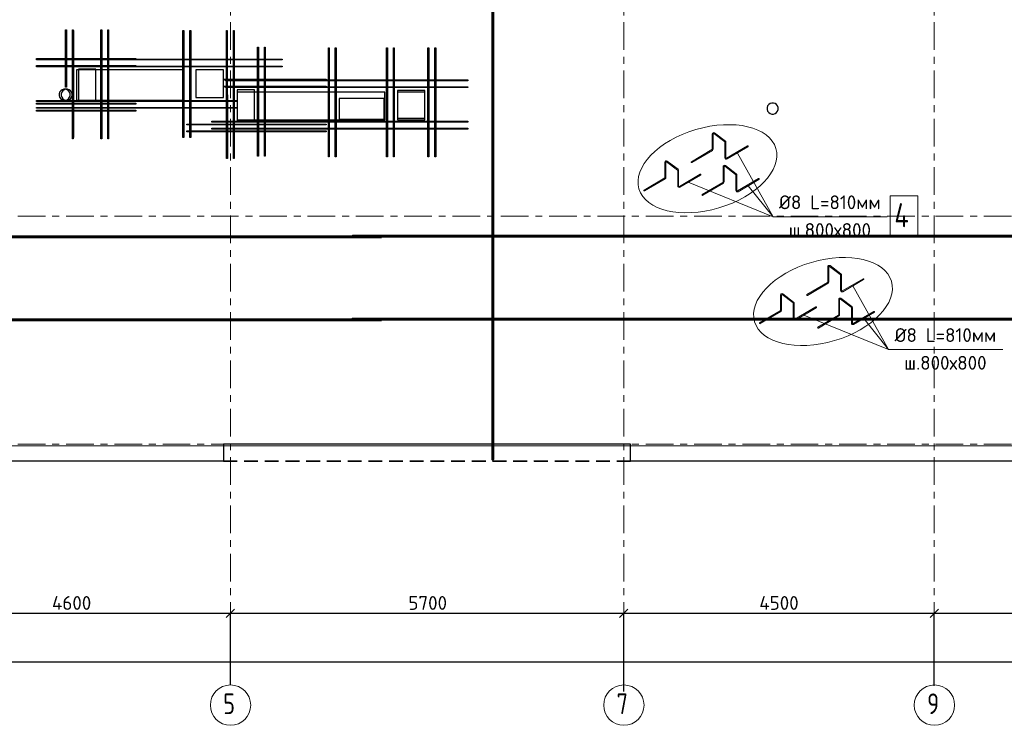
# Model space of a CAD drawing. Header units: metres. Extents: x -38 to 100, y -15 to 21.
# Tile 5 of 90: x 11 to 25, y -4 to 6. Entities that reach past the tile are written whole.
import ezdxf

# ---------------------------------------------------------------- set-up
doc = ezdxf.new("R2010")
doc.units = ezdxf.units.M
doc.header["$PDMODE"] = 65
for name, pattern in [('______11', [0.5, 0.4, -0.05, 0, -0.05]), ('______2', [0.27, 0.2, -0.07]), ('______3', [0.5, 0.4, -0.1]), ('______5', [1.1, 0.8, -0.1, 0.1, -0.1])]:
    doc.linetypes.add(name, pattern=pattern)
for name, color, linetype, lineweight in [('XR$2$Осевая линия (1)', 7, '______5', 13), ('XR$2$Размерная линия (1)', 7, 'Continuous', 13), ('XR$3$Арм. стержнями верхней зоны', 180, 'Continuous', 35), ('XR$3$Арм. стержнями нижней зоны', 180, 'Continuous', 35), ('XR$3$Арм.стержн. Доп. арматура', 180, 'Continuous', 35), ('XR$3$Балка (1)', 7, '______3', 13), ('XR$3$ВК__отв в полу 1-2 эт', 220, 'Continuous', 25), ('XR$3$Перекрытие (1)', 7, 'Continuous', 35), ('XR$3$Текст_ примечание', 7, 'Continuous', 13), ('XR$5$Арм. стержнями верхней зоны', 180, 'Continuous', 35), ('XR$5$Арм.стержн. Доп. арматура', 180, 'Continuous', 35), ('XR$5$Балка (1)', 7, '______3', 13), ('XR$5$Общий слой (1)_1', 7, 'Continuous', 13), ('XR$5$Перекрытие (1)', 7, 'Continuous', 35), ('XR$5$Текст_ примечание', 7, 'Continuous', 13)]:
    doc.layers.add(name, color=color, linetype=linetype, lineweight=lineweight)
doc.styles.add('ISOCPEUR', font='txt')
doc.dimstyles.new('DIMSTYLE_3', dxfattribs={"dimtxt": 0.2, "dimasz": 0.2, "dimexe": 0, "dimexo": 0, "dimgap": 0.1, "dimtad": 2, "dimdec": 0, "dimlfac": 1000, "dimrnd": 5, "dimzin": 12, "dimdsep": 46, "dimtxsty": 'ISOCPEUR', "dimblk1": 'ALL_ML_STRICH', "dimblk2": 'ALL_ML_STRICH', "dimsah": 1, "dimcen": 0, "dimclrd": 7, "dimclre": 256, "dimclrt": 7, "dimadec": 0, "dimazin": 0, "dimtfac": 1, "dimtdec": 0, "dimtix": 1, "dimtmove": 2, "dimatfit": 3, "dimfxl": 0, "dimtzin": 0, "dimlwd": 0, "dimlwe": -3, "dimarcsym": 0})

# ---------------------------------------------------------------- blocks, each defined once
blk = doc.blocks.new('ALL_ML_STRICH')
at = {"color": 0, "linetype": 'ByBlock', "lineweight": -2}
for p, q in [((-1, 0), (0.5, 0)), ((-0.3, -0.3), (0.3, 0.3)), ((0, -0.5), (0, 0.5))]:
    blk.add_line(p, q, dxfattribs=at)
blk = doc.blocks.new('*D12')
at = {"layer": 'DEFPOINTS', "color": 7, "linetype": 'Continuous', "lineweight": 13, "transparency": 33554687}
for p in [(0.5, -3.103), (0.5, -3.156), (61.6, -3.14)]:
    blk.add_point(p, dxfattribs=at)
at = {"layer": 'XR$2$Размерная линия (1)', "color": 9, "linetype": 'Continuous', "lineweight": -2, "true_color": 0xc7c7c7, "transparency": 33554687}
for p, q in [((0.5, -3.123), (0.5, -3.156)), ((61.6, -3.156), (61.6, -3.156))]:
    blk.add_line(p, q, dxfattribs=at)
at = {"layer": 'XR$2$Размерная линия (1)', "color": 7, "linetype": 'Continuous', "lineweight": -2, "transparency": 33554687}
blk.add_line((0.5, -3.156), (61.6, -3.156), dxfattribs=at)
at = {"layer": 'XR$2$Размерная линия (1)', "color": 7, "linetype": 'Continuous', "lineweight": 13, "transparency": 33554687, "xscale": 0.2, "yscale": 0.2, "zscale": 0.2, "rotation": 180}
blk.add_blockref('ALL_ML_STRICH', (0.5, -3.156), dxfattribs=at)
at = {"layer": 'XR$2$Размерная линия (1)', "color": 7, "linetype": 'Continuous', "lineweight": 13, "transparency": 33554687, "xscale": 0.2, "yscale": 0.2, "zscale": 0.2}
blk.add_blockref('ALL_ML_STRICH', (61.6, -3.156), dxfattribs=at)
at = {"layer": 'XR$2$Размерная линия (1)', "color": 7, "linetype": 'Continuous', "lineweight": 13, "transparency": 33554687, "insert": (31.1, -3.006), "char_height": 0.2, "width": 1, "attachment_point": 5, "style": 'ISOCPEUR'}
blk.add_mtext('\\A1;{61100}', dxfattribs=at)
blk = doc.blocks.new('*D15')
at = {"layer": 'DEFPOINTS', "color": 7, "linetype": 'Continuous', "lineweight": 13, "transparency": 33554687}
for p in [(9.15, -2.452), (9.15, -3.513), (13.75, -3.513)]:
    blk.add_point(p, dxfattribs=at)
at = {"layer": 'XR$2$Размерная линия (1)', "color": 9, "linetype": 'Continuous', "lineweight": -2, "true_color": 0xc7c7c7, "transparency": 33554687}
for p, q in [((9.15, -3.493), (9.15, -2.452)), ((13.75, -3.493), (13.75, -2.452))]:
    blk.add_line(p, q, dxfattribs=at)
at = {"layer": 'XR$2$Размерная линия (1)', "color": 7, "linetype": 'Continuous', "lineweight": -2, "transparency": 33554687}
blk.add_line((9.15, -2.452), (13.75, -2.452), dxfattribs=at)
at = {"layer": 'XR$2$Размерная линия (1)', "color": 7, "linetype": 'Continuous', "lineweight": 13, "transparency": 33554687, "xscale": 0.2, "yscale": 0.2, "zscale": 0.2, "rotation": 180}
blk.add_blockref('ALL_ML_STRICH', (9.15, -2.452), dxfattribs=at)
at = {"layer": 'XR$2$Размерная линия (1)', "color": 7, "linetype": 'Continuous', "lineweight": 13, "transparency": 33554687, "xscale": 0.2, "yscale": 0.2, "zscale": 0.2}
blk.add_blockref('ALL_ML_STRICH', (13.75, -2.452), dxfattribs=at)
at = {"layer": 'XR$2$Размерная линия (1)', "color": 7, "linetype": 'Continuous', "lineweight": 13, "transparency": 33554687, "insert": (11.45, -2.302), "char_height": 0.2, "width": 0.8, "attachment_point": 5, "style": 'ISOCPEUR'}
blk.add_mtext('\\A1;{4600}', dxfattribs=at)
blk = doc.blocks.new('*D16')
at = {"layer": 'DEFPOINTS', "color": 7, "linetype": 'Continuous', "lineweight": 13, "transparency": 33554687}
for p in [(13.75, -2.452), (13.75, -3.513), (19.45, -3.607)]:
    blk.add_point(p, dxfattribs=at)
at = {"layer": 'XR$2$Размерная линия (1)', "color": 9, "linetype": 'Continuous', "lineweight": -2, "true_color": 0xc7c7c7, "transparency": 33554687}
for p, q in [((13.75, -3.493), (13.75, -2.452)), ((19.45, -3.587), (19.45, -2.452))]:
    blk.add_line(p, q, dxfattribs=at)
at = {"layer": 'XR$2$Размерная линия (1)', "color": 7, "linetype": 'Continuous', "lineweight": -2, "transparency": 33554687}
blk.add_line((13.75, -2.452), (19.45, -2.452), dxfattribs=at)
at = {"layer": 'XR$2$Размерная линия (1)', "color": 7, "linetype": 'Continuous', "lineweight": 13, "transparency": 33554687, "xscale": 0.2, "yscale": 0.2, "zscale": 0.2, "rotation": 180}
blk.add_blockref('ALL_ML_STRICH', (13.75, -2.452), dxfattribs=at)
at = {"layer": 'XR$2$Размерная линия (1)', "color": 7, "linetype": 'Continuous', "lineweight": 13, "transparency": 33554687, "xscale": 0.2, "yscale": 0.2, "zscale": 0.2}
blk.add_blockref('ALL_ML_STRICH', (19.45, -2.452), dxfattribs=at)
at = {"layer": 'XR$2$Размерная линия (1)', "color": 7, "linetype": 'Continuous', "lineweight": 13, "transparency": 33554687, "insert": (16.61, -2.302), "char_height": 0.2, "width": 0.8, "attachment_point": 5, "style": 'ISOCPEUR'}
blk.add_mtext('\\A1;{5700}', dxfattribs=at)
blk = doc.blocks.new('*D17')
at = {"layer": 'DEFPOINTS', "color": 7, "linetype": 'Continuous', "lineweight": 13, "transparency": 33554687}
for p in [(19.45, -2.452), (23.95, -3.521), (19.45, -3.607)]:
    blk.add_point(p, dxfattribs=at)
at = {"layer": 'XR$2$Размерная линия (1)', "color": 9, "linetype": 'Continuous', "lineweight": -2, "true_color": 0xc7c7c7, "transparency": 33554687}
for p, q in [((19.45, -3.587), (19.45, -2.452)), ((23.95, -3.501), (23.95, -2.452))]:
    blk.add_line(p, q, dxfattribs=at)
at = {"layer": 'XR$2$Размерная линия (1)', "color": 7, "linetype": 'Continuous', "lineweight": -2, "transparency": 33554687}
blk.add_line((19.45, -2.452), (23.95, -2.452), dxfattribs=at)
at = {"layer": 'XR$2$Размерная линия (1)', "color": 7, "linetype": 'Continuous', "lineweight": 13, "transparency": 33554687, "xscale": 0.2, "yscale": 0.2, "zscale": 0.2, "rotation": 180}
blk.add_blockref('ALL_ML_STRICH', (19.45, -2.452), dxfattribs=at)
at = {"layer": 'XR$2$Размерная линия (1)', "color": 7, "linetype": 'Continuous', "lineweight": 13, "transparency": 33554687, "xscale": 0.2, "yscale": 0.2, "zscale": 0.2}
blk.add_blockref('ALL_ML_STRICH', (23.95, -2.452), dxfattribs=at)
at = {"layer": 'XR$2$Размерная линия (1)', "color": 7, "linetype": 'Continuous', "lineweight": 13, "transparency": 33554687, "insert": (21.7, -2.302), "char_height": 0.2, "width": 0.8, "attachment_point": 5, "style": 'ISOCPEUR'}
blk.add_mtext('\\A1;{4500}', dxfattribs=at)
blk = doc.blocks.new('*D18')
at = {"layer": 'DEFPOINTS', "color": 7, "linetype": 'Continuous', "lineweight": 13, "transparency": 33554687}
for p in [(23.95, -2.452), (23.95, -3.521), (28.45, -3.623)]:
    blk.add_point(p, dxfattribs=at)
at = {"layer": 'XR$2$Размерная линия (1)', "color": 9, "linetype": 'Continuous', "lineweight": -2, "true_color": 0xc7c7c7, "transparency": 33554687}
for p, q in [((23.95, -3.501), (23.95, -2.452)), ((28.45, -3.603), (28.45, -2.452))]:
    blk.add_line(p, q, dxfattribs=at)
at = {"layer": 'XR$2$Размерная линия (1)', "color": 7, "linetype": 'Continuous', "lineweight": -2, "transparency": 33554687}
blk.add_line((23.95, -2.452), (28.45, -2.452), dxfattribs=at)
at = {"layer": 'XR$2$Размерная линия (1)', "color": 7, "linetype": 'Continuous', "lineweight": 13, "transparency": 33554687, "xscale": 0.2, "yscale": 0.2, "zscale": 0.2, "rotation": 180}
blk.add_blockref('ALL_ML_STRICH', (23.95, -2.452), dxfattribs=at)
at = {"layer": 'XR$2$Размерная линия (1)', "color": 7, "linetype": 'Continuous', "lineweight": 13, "transparency": 33554687, "xscale": 0.2, "yscale": 0.2, "zscale": 0.2}
blk.add_blockref('ALL_ML_STRICH', (28.45, -2.452), dxfattribs=at)
at = {"layer": 'XR$2$Размерная линия (1)', "color": 7, "linetype": 'Continuous', "lineweight": 13, "transparency": 33554687, "insert": (26.2, -2.302), "char_height": 0.2, "width": 0.8, "attachment_point": 5, "style": 'ISOCPEUR'}
blk.add_mtext('\\A1;{4500}', dxfattribs=at)

msp = doc.modelspace()

# ---------------------------------------------------------------- linework, layer by layer
at = {"layer": 'XR$2$Осевая линия (1)', "color": 253, "linetype": '______11', "lineweight": 13, "true_color": 0xa0a0a0, "transparency": 33554687}
for p, q in [((13.75, -3.39), (13.75, 8.13)), ((19.45, -3.39), (19.45, 8.13)), ((23.95, -3.39), (23.95, 8.13)), ((-2.63, 3.3), (62.6, 3.3)), ((-2.63, 0), (62.6, 0))]:
    msp.add_line(p, q, dxfattribs=at)
at = {"layer": 'XR$2$Осевая линия (1)', "color": 7, "linetype": 'Continuous', "lineweight": 13, "transparency": 33554687}
for centre in [(13.7524, -3.7819), (19.4524, -3.7819), (23.9524, -3.7819)]:
    msp.add_circle(centre, 0.2924, dxfattribs=at)
at = {"layer": 'XR$3$Арм. стержнями верхней зоны', "color": 4, "linetype": 'Continuous', "lineweight": 50, "transparency": 33554687}
for points in [[(15.94, 2.9951), (4.24, 2.9951), (4.24, 3.0051), (15.94, 3.0051), (15.94, 2.9951)], [(27.22, 3.0051), (15.52, 3.0051), (15.52, 3.0151), (27.22, 3.0151), (27.22, 3.0051)]]:
    msp.add_lwpolyline(points, dxfattribs=at)
at = {"layer": 'XR$3$Арм. стержнями нижней зоны', "color": 4, "linetype": 'Continuous', "lineweight": 50, "transparency": 33554687}
msp.add_lwpolyline([(17.5575, 11.4452), (17.5575, -0.225), (17.5475, -0.225), (17.5475, 11.4452), (17.5575, 11.4452)], dxfattribs=at)
at = {"layer": 'XR$3$Арм.стержн. Доп. арматура', "color": 34, "linetype": 'Continuous', "lineweight": 25, "transparency": 33554687}
for points in [[(11.3624, 5.1702), (11.3624, 6.0002), (11.3744, 6.0002), (11.3744, 5.1702), (11.3624, 5.1702)], [(11.3624, 5.1702), (11.3624, 6.0002), (11.3744, 6.0002), (11.3744, 5.1702), (11.3624, 5.1702)], [(11.4624, 4.4202), (11.4624, 6.0002), (11.4744, 6.0002), (11.4744, 4.4202), (11.4624, 4.4202)], [(11.4624, 4.4202), (11.4624, 6.0002), (11.4744, 6.0002), (11.4744, 4.4202), (11.4624, 4.4202)], [(11.8746, 4.4202), (11.8746, 6.0002), (11.8866, 6.0002), (11.8866, 4.4202), (11.8746, 4.4202)], [(11.8746, 4.4202), (11.8746, 6.0002), (11.8866, 6.0002), (11.8866, 4.4202), (11.8746, 4.4202)], [(11.9746, 4.4202), (11.9746, 6.0002), (11.9866, 6.0002), (11.9866, 4.4202), (11.9746, 4.4202)], [(11.9746, 4.4202), (11.9746, 6.0002), (11.9866, 6.0002), (11.9866, 4.4202), (11.9746, 4.4202)], [(13.063, 4.4398), (13.063, 5.9898), (13.075, 5.9898), (13.075, 4.4398), (13.063, 4.4398)], [(13.063, 4.4398), (13.063, 5.9898), (13.075, 5.9898), (13.075, 4.4398), (13.063, 4.4398)], [(13.163, 4.4398), (13.163, 5.9898), (13.175, 5.9898), (13.175, 4.4398), (13.163, 4.4398)], [(13.163, 4.4398), (13.163, 5.9898), (13.175, 5.9898), (13.175, 4.4398), (13.163, 4.4398)], [(13.6944, 4.1367), (13.6938, 5.9898), (13.7058, 5.9898), (13.7064, 4.1367), (13.6944, 4.1367)], [(13.6944, 4.1367), (13.6938, 5.9898), (13.7058, 5.9898), (13.7064, 4.1367), (13.6944, 4.1367)], [(13.7944, 4.1367), (13.7938, 5.9899), (13.8058, 5.9899), (13.8064, 4.1367), (13.7944, 4.1367)], [(13.7944, 4.1367), (13.7938, 5.9899), (13.8058, 5.9899), (13.8064, 4.1367), (13.7944, 4.1367)], [(14.1439, 4.1703), (14.1439, 5.7503), (14.1559, 5.7503), (14.1559, 4.1703), (14.1439, 4.1703)], [(14.1439, 4.1703), (14.1439, 5.7503), (14.1559, 5.7503), (14.1559, 4.1703), (14.1439, 4.1703)], [(14.2439, 4.1703), (14.2439, 5.7503), (14.2559, 5.7503), (14.2559, 4.1703), (14.2439, 4.1703)], [(14.2439, 4.1703), (14.2439, 5.7503), (14.2559, 5.7503), (14.2559, 4.1703), (14.2439, 4.1703)], [(15.1711, 4.1602), (15.1711, 5.7402), (15.1831, 5.7402), (15.1831, 4.1602), (15.1711, 4.1602)], [(15.1711, 4.1602), (15.1711, 5.7402), (15.1831, 5.7402), (15.1831, 4.1602), (15.1711, 4.1602)], [(15.2711, 4.1602), (15.2711, 5.7402), (15.2831, 5.7402), (15.2831, 4.1602), (15.2711, 4.1602)], [(15.2711, 4.1602), (15.2711, 5.7402), (15.2831, 5.7402), (15.2831, 4.1602), (15.2711, 4.1602)], [(16.014, 4.1602), (16.014, 5.7402), (16.026, 5.7402), (16.026, 4.1602), (16.014, 4.1602)], [(16.014, 4.1602), (16.014, 5.7402), (16.026, 5.7402), (16.026, 4.1602), (16.014, 4.1602)], [(16.114, 4.1602), (16.114, 5.7402), (16.126, 5.7402), (16.126, 4.1602), (16.114, 4.1602)], [(16.114, 4.1602), (16.114, 5.7402), (16.126, 5.7402), (16.126, 4.1602), (16.114, 4.1602)], [(16.614, 4.1602), (16.614, 5.7402), (16.626, 5.7402), (16.626, 4.1602), (16.614, 4.1602)], [(16.614, 4.1602), (16.614, 5.7402), (16.626, 5.7402), (16.626, 4.1602), (16.614, 4.1602)], [(16.714, 4.1602), (16.714, 5.7402), (16.726, 5.7402), (16.726, 4.1602), (16.714, 4.1602)], [(16.714, 4.1602), (16.714, 5.7402), (16.726, 5.7402), (16.726, 4.1602), (16.714, 4.1602)], [(10.9401, 5.5865), (12.3795, 5.5865), (12.3795, 5.5745), (10.9401, 5.5745), (10.9401, 5.5865)], [(10.9401, 5.5865), (12.3795, 5.5865), (12.3795, 5.5745), (10.9401, 5.5745), (10.9401, 5.5865)], [(12.6407, 5.5762), (14.5001, 5.5762), (14.5001, 5.5642), (12.6407, 5.5642), (12.6407, 5.5762)], [(12.6407, 5.5762), (14.5001, 5.5762), (14.5001, 5.5642), (12.6407, 5.5642), (12.6407, 5.5762)], [(10.9401, 5.4865), (12.3795, 5.4865), (12.3795, 5.4745), (10.9401, 5.4745), (10.9401, 5.4865)], [(10.9401, 5.4865), (12.3795, 5.4865), (12.3795, 5.4745), (10.9401, 5.4745), (10.9401, 5.4865)], [(12.6407, 5.4762), (14.5001, 5.4762), (14.5001, 5.4642), (12.6407, 5.4642), (12.6407, 5.4762)], [(12.6407, 5.4762), (14.5001, 5.4762), (14.5001, 5.4642), (12.6407, 5.4642), (12.6407, 5.4762)], [(13.6583, 5.2862), (15.14, 5.2862), (15.14, 5.2742), (13.6583, 5.2742), (13.6583, 5.2862)], [(13.6583, 5.2862), (15.14, 5.2862), (15.14, 5.2742), (13.6583, 5.2742), (13.6583, 5.2862)], [(13.6583, 5.1862), (15.14, 5.1862), (15.14, 5.1742), (13.6583, 5.1742), (13.6583, 5.1862)], [(13.6583, 5.1862), (15.14, 5.1862), (15.14, 5.1742), (13.6583, 5.1742), (13.6583, 5.1862)], [(14.747, 5.2761), (17.19, 5.2761), (17.19, 5.2641), (14.747, 5.2641), (14.747, 5.2761)], [(14.747, 5.2761), (17.19, 5.2761), (17.19, 5.2641), (14.747, 5.2641), (14.747, 5.2761)], [(14.747, 5.1761), (17.19, 5.1761), (17.19, 5.1641), (14.747, 5.1641), (14.747, 5.1761)], [(14.747, 5.1761), (17.19, 5.1761), (17.19, 5.1641), (14.747, 5.1641), (14.747, 5.1761)], [(10.9401, 4.9362), (12.3795, 4.9361), (12.3795, 4.9241), (10.9401, 4.9242), (10.9401, 4.9362)], [(10.9401, 4.9362), (12.3795, 4.9361), (12.3795, 4.9241), (10.9401, 4.9242), (10.9401, 4.9362)], [(12.6407, 4.9758), (13.8501, 4.9758), (13.8501, 4.9638), (12.6407, 4.9638), (12.6407, 4.9758)], [(12.6407, 4.9758), (13.8501, 4.9758), (13.8501, 4.9638), (12.6407, 4.9638), (12.6407, 4.9758)], [(12.6407, 4.8758), (13.8501, 4.8758), (13.8501, 4.8638), (12.6407, 4.8638), (12.6407, 4.8758)], [(12.6407, 4.8758), (13.8501, 4.8758), (13.8501, 4.8638), (12.6407, 4.8638), (12.6407, 4.8758)], [(10.9401, 4.8362), (12.3795, 4.8361), (12.3795, 4.8241), (10.9401, 4.8242), (10.9401, 4.8362)], [(10.9401, 4.8362), (12.3795, 4.8361), (12.3795, 4.8241), (10.9401, 4.8242), (10.9401, 4.8362)], [(13.1183, 4.6364), (15.14, 4.6363), (15.14, 4.6243), (13.1183, 4.6244), (13.1183, 4.6364)], [(13.1183, 4.6364), (15.14, 4.6363), (15.14, 4.6243), (13.1183, 4.6244), (13.1183, 4.6364)], [(14.747, 4.6761), (17.19, 4.6761), (17.19, 4.6641), (14.747, 4.6641), (14.747, 4.6761)], [(14.747, 4.6761), (17.19, 4.6761), (17.19, 4.6641), (14.747, 4.6641), (14.747, 4.6761)], [(14.747, 4.5761), (17.19, 4.5761), (17.19, 4.5641), (14.747, 4.5641), (14.747, 4.5761)], [(14.747, 4.5761), (17.19, 4.5761), (17.19, 4.5641), (14.747, 4.5641), (14.747, 4.5761)], [(13.1183, 4.5364), (15.14, 4.5363), (15.14, 4.5243), (13.1183, 4.5244), (13.1183, 4.5364)], [(13.1183, 4.5364), (15.14, 4.5363), (15.14, 4.5243), (13.1183, 4.5244), (13.1183, 4.5364)]]:
    msp.add_lwpolyline(points, dxfattribs=at)
at = {"layer": 'XR$3$Балка (1)', "color": 7, "linetype": '______2', "lineweight": 25, "transparency": 33554687}
msp.add_line((19.55, -0.2495), (13.6501, -0.2498), dxfattribs=at)
at = {"layer": 'XR$3$ВК__отв в полу 1-2 эт', "color": 7, "linetype": 'Continuous', "lineweight": 13, "transparency": 33554687}
msp.add_lwpolyline([(32.4113, 8.4245), (32.4113, -0.0255), (0.2713, -0.0255)], dxfattribs=at)
at = {"layer": 'XR$3$Перекрытие (1)', "color": 7, "linetype": 'Continuous', "lineweight": 25, "transparency": 33554687}
for p, q in [((11.5495, 5.4303), (11.5495, 4.9803)), ((11.7995, 5.4303), (11.5495, 5.4303)), ((11.7995, 4.9803), (11.7995, 5.4303)), ((13.2501, 5.42), (13.2501, 5.02)), ((13.6501, 5.42), (13.2501, 5.42)), ((13.6501, 5.02), (13.6501, 5.42)), ((11.3657, 5.14), (11.3417, 5.1322)), ((11.391, 5.14), (11.3657, 5.14)), ((11.415, 5.1322), (11.391, 5.14)), ((11.3065, 5.0969), (11.2987, 5.0729)), ((11.2987, 5.0729), (11.2987, 5.0477)), ((11.2987, 5.0477), (11.3065, 5.0237)), ((11.3213, 5.1174), (11.3065, 5.0969)), ((11.3065, 5.0237), (11.3213, 5.0033)), ((11.3417, 5.1322), (11.3213, 5.1174)), ((11.3213, 5.0033), (11.3417, 4.9885)), ((11.4354, 5.1174), (11.415, 5.1322)), ((11.415, 4.9885), (11.4354, 5.0033)), ((11.4502, 5.0969), (11.4354, 5.1174)), ((11.4354, 5.0033), (11.4502, 5.0237)), ((11.458, 5.0729), (11.4502, 5.0969)), ((11.4502, 5.0237), (11.458, 5.0477)), ((11.458, 5.0477), (11.458, 5.0729)), ((13.2501, 5.02), (13.6501, 5.02)), ((13.85, 5.1303), (13.85, 4.6803)), ((14.1, 5.1303), (13.85, 5.1303)), ((14.1, 4.6803), (14.1, 5.1303)), ((15.327, 5.007), (15.327, 4.707)), ((15.977, 5.007), (15.327, 5.007)), ((15.977, 4.707), (15.977, 5.007)), ((16.17, 5.1201), (16.17, 4.7201)), ((16.57, 5.1201), (16.17, 5.1201)), ((16.57, 4.7201), (16.57, 5.1201)), ((11.3417, 4.9885), (11.3657, 4.9807)), ((11.3657, 4.9807), (11.391, 4.9807)), ((11.391, 4.9807), (11.415, 4.9885)), ((11.5495, 4.9803), (11.7995, 4.9803)), ((21.536, 4.8976), (21.5282, 4.8736)), ((21.5282, 4.8736), (21.5282, 4.8483)), ((21.5509, 4.918), (21.536, 4.8976)), ((21.5713, 4.9328), (21.5509, 4.918)), ((21.5953, 4.9406), (21.5713, 4.9328)), ((21.6205, 4.9406), (21.5953, 4.9406)), ((21.6445, 4.9328), (21.6205, 4.9406)), ((21.6649, 4.918), (21.6445, 4.9328)), ((21.6798, 4.8976), (21.6649, 4.918)), ((21.6876, 4.8736), (21.6798, 4.8976)), ((21.6876, 4.8483), (21.6876, 4.8736)), ((16.17, 4.7201), (16.57, 4.7201)), ((21.5282, 4.8483), (21.536, 4.8243)), ((21.536, 4.8243), (21.5509, 4.8039)), ((21.5509, 4.8039), (21.5713, 4.7891)), ((21.5713, 4.7891), (21.5953, 4.7813)), ((21.5953, 4.7813), (21.6205, 4.7813)), ((21.6205, 4.7813), (21.6445, 4.7891)), ((21.6445, 4.7891), (21.6649, 4.8039)), ((21.6649, 4.8039), (21.6798, 4.8243)), ((21.6798, 4.8243), (21.6876, 4.8483)), ((13.85, 4.6803), (14.1, 4.6803)), ((15.327, 4.707), (15.977, 4.707)), ((13.6501, -0.2498), (0.25, -0.2498)), ((32.675, -0.25), (19.55, -0.2498))]:
    msp.add_line(p, q, dxfattribs=at)
at = {"layer": 'XR$3$Перекрытие (1)', "color": 7, "linetype": '______2', "lineweight": 18, "transparency": 33554687}
for p, q in [((13.6501, 0.0002), (19.55, 0.0005)), ((13.6501, -0.2498), (13.6501, 0.0002)), ((19.55, 0.0005), (19.55, -0.2498))]:
    msp.add_line(p, q, dxfattribs=at)
at = {"layer": 'XR$3$Текст_ примечание', "color": 7, "linetype": 'Continuous', "lineweight": 13, "transparency": 33554687}
for p, q in [((22.4323, 2.5737), (22.589, 2.4552)), ((22.4407, 2.5848), (22.5975, 2.4663)), ((22.4071, 2.3473), (22.4071, 2.5681)), ((22.4211, 2.3473), (22.4211, 2.5681)), ((22.5918, 2.2241), (22.5918, 2.4496)), ((22.6058, 2.2241), (22.6058, 2.4496)), ((22.1053, 2.166), (22.4036, 2.3413)), ((22.1124, 2.1539), (22.4107, 2.3292)), ((22.6164, 2.2181), (22.9177, 2.3952)), ((22.6235, 2.206), (22.9248, 2.3831)), ((23.2891, 1.3697), (22.7712, 2.2928)), ((21.7218, 1.9379), (21.7218, 2.1586)), ((21.7358, 1.9379), (21.7358, 2.1586)), ((21.747, 2.1642), (21.9038, 2.0457)), ((21.7555, 2.1754), (21.9122, 2.0569)), ((21.9065, 1.8147), (21.9065, 2.0401)), ((21.9205, 1.8147), (21.9205, 2.0401)), ((22.565, 1.874), (22.565, 2.0947)), ((22.579, 1.874), (22.579, 2.0947)), ((22.5902, 2.1003), (22.7469, 1.9818)), ((22.5986, 2.1115), (22.7554, 1.993)), ((21.4201, 1.7565), (21.7183, 1.9319)), ((21.4272, 1.7445), (21.7254, 1.9198)), ((21.9311, 1.8086), (22.2324, 1.9858)), ((21.9382, 1.7966), (22.2395, 1.9737)), ((23.2891, 1.3697), (22.06, 1.8682)), ((22.2632, 1.6926), (22.5615, 1.8679)), ((22.2703, 1.6805), (22.5686, 1.8559)), ((22.7497, 1.7507), (22.7497, 1.9762)), ((22.7637, 1.7507), (22.7637, 1.9762)), ((22.7743, 1.7447), (23.0756, 1.9218)), ((22.7814, 1.7326), (23.0827, 1.9098))]:
    msp.add_line(p, q, dxfattribs=at)
msp.add_lwpolyline([(24.9423, 1.3697), (23.2891, 1.3697), (22.9291, 1.8195)], dxfattribs=at)
for centre, radius, start, end in [((22.4281, 2.5681), 0.021, 52.90778, 180), ((22.4281, 2.5681), 0.007, 52.90778, 180), ((22.5848, 2.4496), 0.007, 0, 52.90778), ((22.5848, 2.4496), 0.021, 0, 52.90778), ((22.4001, 2.3473), 0.007, 300.44704, 0), ((22.4001, 2.3473), 0.021, 300.44704, 0), ((22.9212, 2.3892), 0.007, 300.44704, 120.44704), ((21.7428, 2.1586), 0.021, 52.90778, 180), ((21.7428, 2.1586), 0.007, 52.90778, 180), ((22.1089, 2.1599), 0.007, 120.44704, 300.44704), ((22.6128, 2.2241), 0.021, 180, 300.44704), ((22.6128, 2.2241), 0.007, 180, 300.44704), ((21.8995, 2.0401), 0.007, 0, 52.90778), ((21.8995, 2.0401), 0.021, 0, 52.90778), ((22.586, 2.0947), 0.021, 52.90778, 180), ((22.586, 2.0947), 0.007, 52.90778, 180), ((21.7148, 1.9379), 0.007, 300.44704, 0), ((21.7148, 1.9379), 0.021, 300.44704, 0), ((22.236, 1.9797), 0.007, 300.44704, 120.44704), ((22.558, 1.874), 0.007, 300.44704, 0), ((22.558, 1.874), 0.021, 300.44704, 0), ((22.7427, 1.9762), 0.007, 0, 52.90778), ((22.7427, 1.9762), 0.021, 0, 52.90778), ((23.0791, 1.9158), 0.007, 300.44704, 120.44704), ((21.4236, 1.7505), 0.007, 120.44704, 300.44704), ((21.9275, 1.8147), 0.021, 180, 300.44704), ((21.9275, 1.8147), 0.007, 180, 300.44704), ((22.7707, 1.7507), 0.021, 180, 300.44704), ((22.7707, 1.7507), 0.007, 180, 300.44704), ((22.2668, 1.6866), 0.007, 120.44704, 300.44704)]:
    msp.add_arc(centre, radius, start, end, dxfattribs=at)
msp.add_ellipse((22.3378, 2.0651), major_axis=(0.9918, 0.2925), ratio=0.5719283, dxfattribs=at)
at = {"layer": 'XR$5$Арм. стержнями верхней зоны', "color": 4, "linetype": 'Continuous', "lineweight": 50, "transparency": 33554687}
for points in [[(15.94, 1.7951), (4.24, 1.7951), (4.24, 1.8051), (15.94, 1.8051), (15.94, 1.7951)], [(27.22, 1.8051), (15.52, 1.8051), (15.52, 1.8151), (27.22, 1.8151), (27.22, 1.8051)]]:
    msp.add_lwpolyline(points, dxfattribs=at)
at = {"layer": 'XR$5$Арм.стержн. Доп. арматура', "color": 34, "linetype": 'Continuous', "lineweight": 25, "transparency": 33554687}
for points in [[(11.364, 5.1898), (11.364, 5.9898), (11.376, 5.9898), (11.376, 5.1898), (11.364, 5.1898)], [(11.364, 5.1898), (11.364, 5.9898), (11.376, 5.9898), (11.376, 5.1898), (11.364, 5.1898)], [(11.464, 4.4398), (11.464, 5.9898), (11.476, 5.9898), (11.476, 4.4398), (11.464, 4.4398)], [(11.464, 4.4398), (11.464, 5.9898), (11.476, 5.9898), (11.476, 4.4398), (11.464, 4.4398)], [(13.6944, 4.1367), (13.6938, 5.9898), (13.7058, 5.9898), (13.7064, 4.1367), (13.6944, 4.1367)], [(13.6944, 4.1367), (13.6938, 5.9898), (13.7058, 5.9898), (13.7064, 4.1367), (13.6944, 4.1367)], [(13.7944, 4.1367), (13.7938, 5.9899), (13.8058, 5.9899), (13.8064, 4.1367), (13.7944, 4.1367)], [(13.7944, 4.1367), (13.7938, 5.9899), (13.8058, 5.9899), (13.8064, 4.1367), (13.7944, 4.1367)], [(16.014, 4.1602), (16.014, 5.7402), (16.026, 5.7402), (16.026, 4.1602), (16.014, 4.1602)], [(16.014, 4.1602), (16.014, 5.7402), (16.026, 5.7402), (16.026, 4.1602), (16.014, 4.1602)], [(16.114, 4.1602), (16.114, 5.7402), (16.126, 5.7402), (16.126, 4.1602), (16.114, 4.1602)], [(16.114, 4.1602), (16.114, 5.7402), (16.126, 5.7402), (16.126, 4.1602), (16.114, 4.1602)], [(16.614, 4.1602), (16.614, 5.7402), (16.626, 5.7402), (16.626, 4.1602), (16.614, 4.1602)], [(16.614, 4.1602), (16.614, 5.7402), (16.626, 5.7402), (16.626, 4.1602), (16.614, 4.1602)], [(16.714, 4.1602), (16.714, 5.7402), (16.726, 5.7402), (16.726, 4.1602), (16.714, 4.1602)], [(16.714, 4.1602), (16.714, 5.7402), (16.726, 5.7402), (16.726, 4.1602), (16.714, 4.1602)], [(10.9417, 5.5762), (14.0801, 5.5762), (14.0801, 5.5642), (10.9417, 5.5642), (10.9417, 5.5762)], [(10.9417, 5.5762), (14.0801, 5.5762), (14.0801, 5.5642), (10.9417, 5.5642), (10.9417, 5.5762)], [(10.9417, 5.4762), (14.0801, 5.4762), (14.0801, 5.4642), (10.9417, 5.4642), (10.9417, 5.4762)], [(10.9417, 5.4762), (14.0801, 5.4762), (14.0801, 5.4642), (10.9417, 5.4642), (10.9417, 5.4762)], [(13.68, 5.2761), (17.19, 5.2761), (17.19, 5.2641), (13.68, 5.2641), (13.68, 5.2761)], [(13.68, 5.2761), (17.19, 5.2761), (17.19, 5.2641), (13.68, 5.2641), (13.68, 5.2761)], [(13.68, 5.1761), (17.19, 5.1761), (17.19, 5.1641), (13.68, 5.1641), (13.68, 5.1761)], [(13.68, 5.1761), (17.19, 5.1761), (17.19, 5.1641), (13.68, 5.1641), (13.68, 5.1761)], [(10.9417, 4.9758), (13.8501, 4.9758), (13.8501, 4.9638), (10.9417, 4.9638), (10.9417, 4.9758)], [(10.9417, 4.9758), (13.8501, 4.9758), (13.8501, 4.9638), (10.9417, 4.9638), (10.9417, 4.9758)], [(10.9417, 4.8758), (13.8501, 4.8758), (13.8501, 4.8638), (10.9417, 4.8638), (10.9417, 4.8758)], [(10.9417, 4.8758), (13.8501, 4.8758), (13.8501, 4.8638), (10.9417, 4.8638), (10.9417, 4.8758)], [(13.4799, 4.6761), (17.19, 4.6761), (17.19, 4.6641), (13.4799, 4.6641), (13.4799, 4.6761)], [(13.4799, 4.6761), (17.19, 4.6761), (17.19, 4.6641), (13.4799, 4.6641), (13.4799, 4.6761)], [(13.4799, 4.5761), (17.19, 4.5761), (17.19, 4.5641), (13.4799, 4.5641), (13.4799, 4.5761)], [(13.4799, 4.5761), (17.19, 4.5761), (17.19, 4.5641), (13.4799, 4.5641), (13.4799, 4.5761)]]:
    msp.add_lwpolyline(points, dxfattribs=at)
at = {"layer": 'XR$5$Балка (1)', "color": 7, "linetype": '______2', "lineweight": 25, "transparency": 33554687}
for p, q in [((13.6501, -0.2498), (19.55, -0.2495)), ((19.55, -0.2498), (13.6501, -0.2498))]:
    msp.add_line(p, q, dxfattribs=at)
at = {"layer": 'XR$5$Общий слой (1)_1', "color": 7, "linetype": 'Continuous', "lineweight": 13, "transparency": 33554687}
msp.add_lwpolyline([(32.4113, 8.4245), (32.4113, -0.0255), (0.2713, -0.0255)], dxfattribs=at)
at = {"layer": 'XR$5$Перекрытие (1)', "color": 7, "linetype": 'Continuous', "lineweight": 25, "transparency": 33554687}
for p, q in [((11.52, 5.4203), (11.52, 4.9803)), ((13.07, 5.4203), (11.52, 5.4203)), ((13.07, 4.9803), (13.07, 5.4203)), ((13.6501, 5.4201), (13.2501, 5.42)), ((13.2501, 5.42), (13.2501, 5.02)), ((13.6501, 5.0201), (13.6501, 5.4201)), ((11.3357, 5.14), (11.3117, 5.1322)), ((11.361, 5.14), (11.3357, 5.14)), ((11.385, 5.1322), (11.361, 5.14)), ((11.2765, 5.0969), (11.2687, 5.0729)), ((11.2687, 5.0729), (11.2687, 5.0477)), ((11.2687, 5.0477), (11.2765, 5.0237)), ((11.2913, 5.1174), (11.2765, 5.0969)), ((11.2765, 5.0237), (11.2913, 5.0033)), ((11.3117, 5.1322), (11.2913, 5.1174)), ((11.2913, 5.0033), (11.3117, 4.9885)), ((11.4054, 5.1174), (11.385, 5.1322)), ((11.385, 4.9885), (11.4054, 5.0033)), ((11.4202, 5.0969), (11.4054, 5.1174)), ((11.4054, 5.0033), (11.4202, 5.0237)), ((11.428, 5.0729), (11.4202, 5.0969)), ((11.4202, 5.0237), (11.428, 5.0477)), ((11.428, 5.0477), (11.428, 5.0729)), ((13.2501, 5.02), (13.6501, 5.0201)), ((13.85, 5.0968), (13.85, 4.6968)), ((15.99, 5.0968), (13.85, 5.0968)), ((15.99, 4.6968), (15.99, 5.0968)), ((16.17, 5.0968), (16.17, 4.6968)), ((16.57, 5.0968), (16.17, 5.0968)), ((16.57, 4.6968), (16.57, 5.0968)), ((11.3117, 4.9885), (11.3357, 4.9807)), ((11.3357, 4.9807), (11.361, 4.9807)), ((11.361, 4.9807), (11.385, 4.9885)), ((11.52, 4.9803), (13.07, 4.9803)), ((21.536, 4.8976), (21.5282, 4.8736)), ((21.5282, 4.8736), (21.5282, 4.8483)), ((21.5509, 4.918), (21.536, 4.8976)), ((21.5713, 4.9328), (21.5509, 4.918)), ((21.5953, 4.9406), (21.5713, 4.9328)), ((21.6205, 4.9406), (21.5953, 4.9406)), ((21.6445, 4.9328), (21.6205, 4.9406)), ((21.6649, 4.918), (21.6445, 4.9328)), ((21.6798, 4.8976), (21.6649, 4.918)), ((21.6876, 4.8736), (21.6798, 4.8976)), ((21.6876, 4.8483), (21.6876, 4.8736)), ((21.5282, 4.8483), (21.536, 4.8243)), ((21.536, 4.8243), (21.5509, 4.8039)), ((21.5509, 4.8039), (21.5713, 4.7891)), ((21.5713, 4.7891), (21.5953, 4.7813)), ((21.5953, 4.7813), (21.6205, 4.7813)), ((21.6205, 4.7813), (21.6445, 4.7891)), ((21.6445, 4.7891), (21.6649, 4.8039)), ((21.6649, 4.8039), (21.6798, 4.8243)), ((21.6798, 4.8243), (21.6876, 4.8483)), ((13.85, 4.6968), (15.99, 4.6968)), ((16.17, 4.6968), (16.57, 4.6968)), ((13.6501, 0.0002), (13.6501, -0.2498)), ((19.55, 0.0002), (13.6501, 0.0002)), ((19.55, -0.2498), (19.55, 0.0002)), ((13.6501, -0.2498), (0.25, -0.2498)), ((32.675, -0.25), (19.55, -0.2498))]:
    msp.add_line(p, q, dxfattribs=at)
at = {"layer": 'XR$5$Текст_ примечание', "color": 7, "linetype": 'Continuous', "lineweight": 13, "transparency": 33554687}
for p, q in [((20.7325, 4.2709), (20.7325, 4.4916)), ((20.7465, 4.2709), (20.7465, 4.4916)), ((20.7577, 4.4972), (20.9144, 4.3787)), ((20.7661, 4.5084), (20.9229, 4.3899)), ((20.9172, 4.1477), (20.9172, 4.3731)), ((20.9312, 4.1477), (20.9312, 4.3731)), ((20.9418, 4.1416), (21.2431, 4.3187)), ((20.9488, 4.1296), (21.2502, 4.3067)), ((20.4307, 4.0895), (20.729, 4.2648)), ((20.4378, 4.0774), (20.7361, 4.2528)), ((21.6145, 3.2932), (21.0966, 4.2164)), ((20.0472, 3.8614), (20.0472, 4.0822)), ((20.0612, 3.8614), (20.0612, 4.0822)), ((20.0724, 4.0878), (20.2291, 3.9693)), ((20.0808, 4.099), (20.2376, 3.9804)), ((20.8904, 3.7975), (20.8904, 4.0183)), ((20.9044, 3.7975), (20.9044, 4.0183)), ((20.9156, 4.0239), (21.0723, 3.9053)), ((20.924, 4.035), (21.0808, 3.9165)), ((19.7454, 3.6801), (20.0437, 3.8554)), ((20.2319, 3.7382), (20.2319, 3.9637)), ((20.2459, 3.7382), (20.2459, 3.9637)), ((20.2565, 3.7322), (20.5578, 3.9093)), ((20.2636, 3.7201), (20.5649, 3.8972)), ((21.0751, 3.6743), (21.0751, 3.8998)), ((21.0891, 3.6743), (21.0891, 3.8998)), ((19.7525, 3.668), (20.0508, 3.8433)), ((21.6145, 3.2932), (20.3854, 3.7917)), ((20.5886, 3.6162), (20.8869, 3.7915)), ((20.5957, 3.6041), (20.894, 3.7794)), ((21.0997, 3.6683), (21.401, 3.8454)), ((21.1067, 3.6562), (21.4081, 3.8333))]:
    msp.add_line(p, q, dxfattribs=at)
for points in [[(23.2677, 3.2932), (21.6145, 3.2932), (21.2545, 3.743)], [(23.3133, 3.0121), (23.7099, 3.0121), (23.7099, 3.5954), (23.3133, 3.5954), (23.3133, 3.0121)]]:
    msp.add_lwpolyline(points, dxfattribs=at)
for centre, radius, start, end in [((20.7535, 4.4916), 0.021, 52.90778, 180), ((20.7535, 4.4916), 0.007, 52.90778, 180), ((20.9102, 4.3731), 0.007, 0, 52.90778), ((20.9102, 4.3731), 0.021, 0, 52.90778), ((21.2466, 4.3127), 0.007, 300.44704, 120.44704), ((20.7255, 4.2709), 0.007, 300.44704, 0), ((20.7255, 4.2709), 0.021, 300.44704, 0), ((20.9382, 4.1477), 0.021, 180, 300.44704), ((20.9382, 4.1477), 0.007, 180, 300.44704), ((20.0682, 4.0822), 0.021, 52.90778, 180), ((20.0682, 4.0822), 0.007, 52.90778, 180), ((20.4343, 4.0835), 0.007, 120.44704, 300.44704), ((20.9114, 4.0183), 0.021, 52.90778, 180), ((20.9114, 4.0183), 0.007, 52.90778, 180), ((20.0402, 3.8614), 0.007, 300.44704, 0), ((20.0402, 3.8614), 0.021, 300.44704, 0), ((20.2249, 3.9637), 0.007, 0, 52.90778), ((20.2249, 3.9637), 0.021, 0, 52.90778), ((20.5613, 3.9033), 0.007, 300.44704, 120.44704), ((21.0681, 3.8998), 0.007, 0, 52.90778), ((21.0681, 3.8998), 0.021, 0, 52.90778), ((20.2529, 3.7382), 0.021, 180, 300.44704), ((20.2529, 3.7382), 0.007, 180, 300.44704), ((20.8834, 3.7975), 0.007, 300.44704, 0), ((20.8834, 3.7975), 0.021, 300.44704, 0), ((21.4045, 3.8393), 0.007, 300.44704, 120.44704), ((19.749, 3.674), 0.007, 120.44704, 300.44704), ((20.5922, 3.6101), 0.007, 120.44704, 300.44704), ((21.0961, 3.6743), 0.021, 180, 300.44704), ((21.0961, 3.6743), 0.007, 180, 300.44704)]:
    msp.add_arc(centre, radius, start, end, dxfattribs=at)
msp.add_ellipse((20.6632, 3.9887), major_axis=(0.9918, 0.2925), ratio=0.5719283, dxfattribs=at)

# ---------------------------------------------------------------- texts
at = {"layer": 'XR$2$Осевая линия (1)', "color": 7, "linetype": 'Continuous', "lineweight": 13, "transparency": 33554687, "char_height": 0.3, "width": 0.326407, "attachment_point": 7, "style": 'ISOCPEUR'}
for s, insert in [('\\W0.78;5', (13.6474, -3.9124)), ('\\W0.78;7', (19.3474, -3.9124)), ('\\W0.78;9', (23.8474, -3.9124))]:
    msp.add_mtext(s, dxfattribs=dict(at, insert=insert))
at = {"layer": 'XR$3$Текст_ примечание', "color": 7, "linetype": 'Continuous', "lineweight": 13, "transparency": 33554687, "insert": (24.1111, 1.6788), "char_height": 0.2, "width": 1.5135, "attachment_point": 2, "line_spacing_factor": 1.204819}
msp.add_mtext('\\A1;{\\fISOCPEUR|i0|b0;\\H0.200000;\\W1.000000;\\C7;Ø8 L=810мм}\\P{\\fISOCPEUR|i0|b0;\\H0.200000;\\W1.000000;\\C7;ш.800х800}\\P', dxfattribs=at)
at = {"layer": 'XR$5$Текст_ примечание', "color": 7, "linetype": 'Continuous', "lineweight": 13, "transparency": 33554687, "insert": (22.4365, 3.6023), "char_height": 0.2, "width": 1.5135, "attachment_point": 2, "line_spacing_factor": 1.204819}
msp.add_mtext('\\A1;{\\fISOCPEUR|i0|b0;\\H0.200000;\\W1.000000;\\C7;Ø8 L=810мм}\\P{\\fISOCPEUR|i0|b0;\\H0.200000;\\W1.000000;\\C7;ш.800х800}\\P', dxfattribs=at)
at = {"layer": 'XR$5$Текст_ примечание', "color": 7, "linetype": 'Continuous', "lineweight": 13, "transparency": 33554687, "insert": (23.3716, 3.1404), "char_height": 0.35, "width": 0.419805, "attachment_point": 7, "rotation": 360, "style": 'ISOCPEUR'}
msp.add_mtext('\\W0.80;4', dxfattribs=at)

# ---------------------------------------------------------------- dimensions: what is measured, and where the dimension line sits
at = {"layer": 'XR$2$Размерная линия (1)', "color": 7, "linetype": 'Continuous', "lineweight": 13, "transparency": 33554687}
for base, p1, p2, picture, middle in [((13.75, -2.452), (9.15, -3.4932), (13.75, -3.4932), '*D15', (11.45, -2.302)), ((19.45, -2.452), (13.75, -3.4932), (19.45, -3.5875), '*D16', (16.61, -2.302)), ((23.95, -2.452), (19.45, -3.5875), (23.95, -3.5008), '*D17', (21.7, -2.302)), ((28.45, -2.452), (23.95, -3.5008), (28.45, -3.6033), '*D18', (26.2, -2.302)), ((61.6, -3.1563), (0.5, -3.1233), (61.6, -3.1563), '*D12', (31.1, -3.0063))]:
    dim = msp.add_linear_dim(base=base, p1=p1, p2=p2, dimstyle='DIMSTYLE_3', override={"dimpost": '<>', "dimclrd": 7, "dimclre": 9, "dimclrt": 7, "dimlwd": 0, "dimlwe": 65533}, dxfattribs=at)
    dim.commit()
    dim.dimension.update_dxf_attribs({"geometry": picture, "text_midpoint": middle, "dimtype": 160})

doc.saveas('drawing.dxf')
